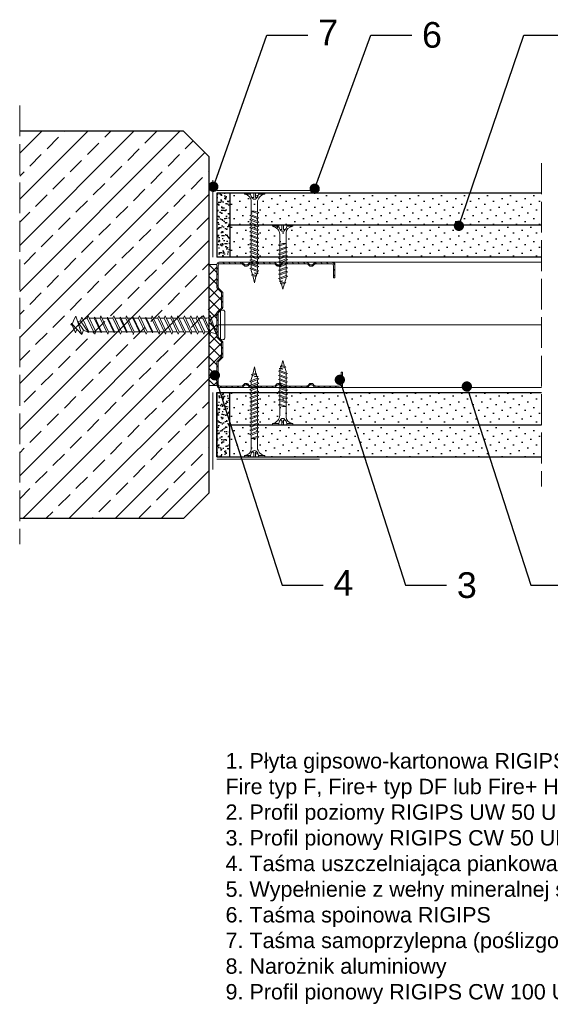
# Model space of a CAD drawing. Header units: millimetres. Extents: x 1720 to 3764, y 1191 to 1623.
# Tile 7 of 10: x 3276 to 3483, y 1191 to 1575. Entities that reach past the tile are written whole.
import ezdxf
from ezdxf import colors
from ezdxf.entities.mleader import LeaderData, LeaderLine
from ezdxf.math import Vec2, Vec3

# ---------------------------------------------------------------- set-up
doc = ezdxf.new("R2010")
doc.units = ezdxf.units.MM
doc.linetypes.add('ACAD_ISO02W100', pattern=[15, 12, -3])
for name, color, linetype, lineweight in [('_ISOVER WELNA', 7, 'BATTING', 9), ('_RIGIPS AKCESORIA', 7, 'Continuous', 18), ('_RIGIPS G-K', 7, 'Continuous', 25), ('_RIGIPS PROFIL', 7, 'Continuous', 18), ('OPISY', 7, 'Continuous', 9), ('PRZERYWANA', 7, 'ACAD_ISO02W100', 9)]:
    doc.layers.add(name, color=color, linetype=linetype, lineweight=lineweight)
doc.styles.get("Standard").update_dxf_attribs({"font": 'arial.ttf'})
doc.linetypes.add('BATTING', pattern='A,0.00254,-2.54,[134,ltypeshp.shx,S=2.54,R=0,X=-2.54,Y=0],-5.08,[134,ltypeshp.shx,S=2.54,R=180,X=2.54,Y=0],-2.54', length=10.16254)
pattern_1 = [(315, (1556.1775, 0.9), (3.367596, 1.122532), [0, -3.175])]
pattern_2 = [(315, (1556.1775, -0.9), (3.367596, 1.122532), [0, -3.175])]

# ---------------------------------------------------------------- blocks, each defined once
blk = doc.blocks.new('CW 50 ULTRASTIL')
h = blk.add_hatch()
h.set_pattern_fill('ANSI31', color=256, scale=0.5, style=0)
h.paths.add_polyline_path([(28.56, 40.65, -0.198912), (28.71, 41), (30.21, 42.51, 0.198912), (30.36, 42.86), (30.36, 48.45, 0.198912), (30.21, 48.8), (28.71, 50.31, -0.198912), (28.56, 50.66), (28.56, 59.85, -0.198912), (28.71, 60.2), (30.21, 61.71, 0.198912), (30.36, 62.06), (30.36, 67.65, 0.198912), (30.21, 68), (28.71, 69.51, -0.198912), (28.56, 69.86), (28.56, 78.31, -0.414214), (29.36, 79.11), (37.68, 79.11, -0.198912), (38.04, 78.96), (38.74, 78.25, 0.198912), (39.1, 78.11), (39.68, 78.11, 0.198912), (40.04, 78.25), (40.74, 78.96, -0.198912), (41.1, 79.11), (50.38, 79.11, -0.198912), (50.74, 78.96), (51.44, 78.25, 0.198912), (51.8, 78.11), (52.38, 78.11, 0.198912), (52.74, 78.25), (53.44, 78.96, -0.198912), (53.8, 79.11), (63.08, 79.11, -0.198912), (63.44, 78.96), (64.14, 78.25, 0.198912), (64.5, 78.11), (65.08, 78.11, 0.198912), (65.44, 78.25), (66.14, 78.96, -0.198912), (66.5, 79.11), (75.66, 79.11, -0.414214), (76.46, 78.31), (76.46, 73.66), (77.01, 73.66), (77.01, 78.86, 0.414214), (76.21, 79.66), (66.5, 79.66, 0.198912), (66.14, 79.51), (65.44, 78.8, -0.198912), (65.08, 78.66), (64.5, 78.66, -0.198912), (64.14, 78.8), (63.44, 79.51, 0.198912), (63.08, 79.66), (53.8, 79.66, 0.198912), (53.44, 79.51), (52.74, 78.8, -0.198912), (52.38, 78.66), (51.8, 78.66, -0.198912), (51.44, 78.8), (50.74, 79.51, 0.198912), (50.38, 79.66), (41.1, 79.66, 0.198912), (40.74, 79.51), (40.04, 78.8, -0.198912), (39.68, 78.66), (39.1, 78.66, -0.198912), (38.74, 78.8), (38.04, 79.51, 0.198912), (37.68, 79.66), (28.81, 79.66, 0.414214), (28.01, 78.86), (28.01, 69.86, 0.198912), (28.16, 69.51), (29.66, 68, -0.198912), (29.81, 67.65), (29.81, 62.06, -0.198912), (29.66, 61.71), (28.16, 60.2, 0.198912), (28.01, 59.85), (28.01, 50.66, 0.198912), (28.16, 50.31), (29.66, 48.8, -0.198912), (29.81, 48.45), (29.81, 42.86, -0.198912), (29.66, 42.51), (28.16, 41, 0.198912), (28.01, 40.65), (28.01, 31.66, 0.414214), (28.81, 30.86), (37.68, 30.86, 0.198912), (38.04, 31), (38.74, 31.71, -0.198912), (39.1, 31.86), (39.68, 31.86, -0.198912), (40.04, 31.71), (40.74, 31, 0.198912), (41.1, 30.86), (50.38, 30.86, 0.198912), (50.74, 31), (51.44, 31.71, -0.198912), (51.8, 31.86), (52.38, 31.86, -0.198912), (52.74, 31.71), (53.44, 31, 0.198912), (53.8, 30.86), (63.08, 30.86, 0.198912), (63.44, 31), (64.14, 31.71, -0.198912), (64.5, 31.86), (65.08, 31.86, -0.198912), (65.44, 31.71), (66.14, 31, 0.198912), (66.5, 30.86), (73.21, 30.86, 0.414214), (74.01, 31.66), (74.01, 36.86), (73.46, 36.86), (73.46, 32.21, -0.414214), (72.66, 31.41), (66.5, 31.41, -0.198912), (66.14, 31.55), (65.44, 32.26, 0.198912), (65.08, 32.41), (64.5, 32.41, 0.198912), (64.14, 32.26), (63.44, 31.55, -0.198912), (63.08, 31.41), (53.8, 31.41, -0.198912), (53.44, 31.55), (52.74, 32.26, 0.198912), (52.38, 32.41), (51.8, 32.41, 0.198912), (51.44, 32.26), (50.74, 31.55, -0.198912), (50.38, 31.41), (41.1, 31.41, -0.198912), (40.74, 31.55), (40.04, 32.26, 0.198912), (39.68, 32.41), (39.1, 32.41, 0.198912), (38.74, 32.26), (38.04, 31.55, -0.198912), (37.68, 31.41), (29.36, 31.41, -0.414214), (28.56, 32.21)])
at = {"layer": '_RIGIPS PROFIL'}
for p, q in [((28.01, 78.86), (28.01, 69.86)), ((28.56, 78.31), (28.56, 69.86)), ((37.68, 79.66), (28.81, 79.66)), ((37.68, 79.11), (29.36, 79.11)), ((38.04, 79.51), (38.74, 78.8)), ((38.04, 78.96), (38.74, 78.25)), ((39.68, 78.66), (39.1, 78.66)), ((39.68, 78.11), (39.1, 78.11)), ((40.74, 79.51), (40.04, 78.8)), ((40.74, 78.96), (40.04, 78.25)), ((50.38, 79.66), (41.1, 79.66)), ((50.38, 79.11), (41.1, 79.11)), ((50.74, 79.51), (51.44, 78.8)), ((50.74, 78.96), (51.44, 78.25)), ((52.38, 78.66), (51.8, 78.66)), ((52.38, 78.11), (51.8, 78.11)), ((53.44, 79.51), (52.74, 78.8)), ((53.44, 78.96), (52.74, 78.25)), ((53.8, 79.66), (63.08, 79.66)), ((53.8, 79.11), (63.08, 79.11)), ((63.44, 79.51), (64.14, 78.8)), ((63.44, 78.96), (64.14, 78.25)), ((65.08, 78.66), (64.5, 78.66)), ((65.08, 78.11), (64.5, 78.11)), ((66.14, 79.51), (65.44, 78.8)), ((66.14, 78.96), (65.44, 78.25)), ((76.21, 79.66), (66.5, 79.66)), ((75.66, 79.11), (66.5, 79.11)), ((76.46, 73.66), (76.46, 78.31)), ((77.01, 73.66), (77.01, 78.86)), ((76.46, 73.66), (77.01, 73.66)), ((29.66, 68), (28.16, 69.51)), ((30.21, 68), (28.71, 69.51)), ((29.81, 67.65), (29.81, 62.06)), ((30.36, 67.65), (30.36, 62.06)), ((29.66, 61.71), (28.16, 60.2)), ((30.21, 61.71), (28.71, 60.2)), ((28.01, 59.85), (28.01, 50.66)), ((28.56, 59.85), (28.56, 50.66)), ((29.66, 48.8), (28.16, 50.31)), ((30.21, 48.8), (28.71, 50.31)), ((29.81, 42.86), (29.81, 48.45)), ((30.36, 42.86), (30.36, 48.45)), ((29.66, 42.51), (28.16, 41)), ((30.21, 42.51), (28.71, 41)), ((28.01, 31.66), (28.01, 40.65)), ((28.56, 32.21), (28.56, 40.65)), ((73.46, 36.86), (73.46, 32.21)), ((73.46, 36.86), (74.01, 36.86)), ((74.01, 36.86), (74.01, 31.66)), ((37.68, 30.86), (28.81, 30.86)), ((37.68, 31.41), (29.36, 31.41)), ((38.04, 31.55), (38.74, 32.26)), ((38.04, 31), (38.74, 31.71)), ((39.68, 32.41), (39.1, 32.41)), ((39.68, 31.86), (39.1, 31.86)), ((40.74, 31.55), (40.04, 32.26)), ((40.74, 31), (40.04, 31.71)), ((50.38, 31.41), (41.1, 31.41)), ((50.38, 30.86), (41.1, 30.86)), ((50.74, 31.55), (51.44, 32.26)), ((50.74, 31), (51.44, 31.71)), ((52.38, 32.41), (51.8, 32.41)), ((52.38, 31.86), (51.8, 31.86)), ((53.44, 31.55), (52.74, 32.26)), ((53.44, 31), (52.74, 31.71)), ((53.8, 31.41), (63.08, 31.41)), ((53.8, 30.86), (63.08, 30.86)), ((63.44, 31.55), (64.14, 32.26)), ((63.44, 31), (64.14, 31.71)), ((65.08, 32.41), (64.5, 32.41)), ((65.08, 31.86), (64.5, 31.86)), ((66.14, 31.55), (65.44, 32.26)), ((66.14, 31), (65.44, 31.71)), ((72.66, 31.41), (66.5, 31.41)), ((73.21, 30.86), (66.5, 30.86))]:
    blk.add_line(p, q, dxfattribs=at)
for centre, radius, start, end in [((28.81, 78.86), 0.8, 90, 180), ((29.36, 78.31), 0.8, 90, 180), ((37.68, 79.16), 0.5, 45, 90), ((37.68, 78.61), 0.5, 45, 90), ((39.1, 79.16), 0.5, 225, 270), ((39.1, 78.61), 0.5, 225, 270), ((39.68, 79.16), 0.5, 270, 315), ((39.68, 78.61), 0.5, 270, 315), ((41.1, 79.16), 0.5, 90, 135), ((41.1, 78.61), 0.5, 90, 135), ((50.38, 79.16), 0.5, 45, 90), ((50.38, 78.61), 0.5, 45, 90), ((51.8, 79.16), 0.5, 225, 270), ((51.8, 78.61), 0.5, 225, 270), ((52.38, 79.16), 0.5, 270, 315), ((52.38, 78.61), 0.5, 270, 315), ((53.8, 79.16), 0.5, 90, 135), ((53.8, 78.61), 0.5, 90, 135), ((63.08, 79.16), 0.5, 45, 90), ((63.08, 78.61), 0.5, 45, 90), ((64.5, 79.16), 0.5, 225, 270), ((64.5, 78.61), 0.5, 225, 270), ((65.08, 79.16), 0.5, 270, 315), ((65.08, 78.61), 0.5, 270, 315), ((66.5, 79.16), 0.5, 90, 135), ((66.5, 78.61), 0.5, 90, 135), ((75.66, 78.31), 0.8, 0, 90), ((76.21, 78.86), 0.8, 0, 90), ((28.51, 69.86), 0.5, 180, 225), ((29.06, 69.86), 0.5, 180, 225), ((29.31, 67.65), 0.5, 0, 45), ((29.86, 67.65), 0.5, 0, 45), ((29.31, 62.06), 0.5, 315, 0), ((29.86, 62.06), 0.5, 315, 0), ((28.51, 59.85), 0.5, 135, 180), ((29.06, 59.85), 0.5, 135, 180), ((28.51, 50.66), 0.5, 180, 225), ((29.06, 50.66), 0.5, 180, 225), ((29.31, 48.45), 0.5, 0, 45), ((29.86, 48.45), 0.5, 0, 45), ((29.31, 42.86), 0.5, 315, 0), ((29.86, 42.86), 0.5, 315, 0), ((28.51, 40.65), 0.5, 135, 180), ((29.06, 40.65), 0.5, 135, 180), ((28.81, 31.66), 0.8, 180, 270), ((29.36, 32.21), 0.8, 180, 270), ((37.68, 31.91), 0.5, 270, 315), ((37.68, 31.36), 0.5, 270, 315), ((39.1, 31.91), 0.5, 90, 135), ((39.1, 31.36), 0.5, 90, 135), ((39.68, 31.91), 0.5, 45, 90), ((39.68, 31.36), 0.5, 45, 90), ((41.1, 31.91), 0.5, 225, 270), ((41.1, 31.36), 0.5, 225, 270), ((50.38, 31.91), 0.5, 270, 315), ((50.38, 31.36), 0.5, 270, 315), ((51.8, 31.91), 0.5, 90, 135), ((51.8, 31.36), 0.5, 90, 135), ((52.38, 31.91), 0.5, 45, 90), ((52.38, 31.36), 0.5, 45, 90), ((53.8, 31.91), 0.5, 225, 270), ((53.8, 31.36), 0.5, 225, 270), ((63.08, 31.91), 0.5, 270, 315), ((63.08, 31.36), 0.5, 270, 315), ((64.5, 31.91), 0.5, 90, 135), ((64.5, 31.36), 0.5, 90, 135), ((65.08, 31.91), 0.5, 45, 90), ((65.08, 31.36), 0.5, 45, 90), ((66.5, 31.91), 0.5, 225, 270), ((66.5, 31.36), 0.5, 225, 270), ((72.66, 32.21), 0.8, 270, 0), ((73.21, 31.66), 0.8, 270, 0)]:
    blk.add_arc(centre, radius, start, end, dxfattribs=at)
blk = doc.blocks.new('TN 25')
at = {"layer": '_RIGIPS AKCESORIA'}
for p, q in [((0, -0.84), (0, 7.16)), ((0, 7.16), (0.46, 7.16)), ((0.46, 4.78), (0, 4.78)), ((0.46, 7.16), (0.46, 4.78)), ((1.77, 3.5), (1.77, 4.2)), ((3.02, 4.46), (8.47, 4.46)), ((7.12, 4.46), (7.12, 3.18)), ((8.03, 2.01), (7.12, 4.46)), ((8.47, 4.46), (8.79, 5)), ((9.61, 1.51), (8.47, 4.46)), ((8.79, 5), (9.93, 2.01)), ((9, 4.46), (10.1, 4.46)), ((10.1, 4.46), (10.41, 5)), ((11.23, 1.51), (10.1, 4.46)), ((10.41, 5), (11.56, 2.01)), ((10.62, 4.46), (11.67, 4.46)), ((11.67, 4.46), (11.99, 5)), ((12.81, 1.51), (11.67, 4.46)), ((11.99, 5), (13.14, 2.01)), ((12.2, 4.46), (13.21, 4.46)), ((13.21, 4.46), (13.52, 5)), ((14.34, 1.51), (13.21, 4.46)), ((13.52, 5), (14.67, 2.01)), ((13.73, 4.46), (14.8, 4.46)), ((14.8, 4.46), (15.12, 5)), ((15.94, 1.51), (14.8, 4.46)), ((15.12, 5), (16.26, 2.01)), ((15.33, 4.46), (16.42, 4.46)), ((16.42, 4.46), (16.73, 5)), ((17.55, 1.51), (16.42, 4.46)), ((16.73, 5), (17.88, 2.01)), ((16.94, 4.46), (17.99, 4.46)), ((17.99, 4.46), (18.31, 5)), ((19.13, 1.51), (17.99, 4.46)), ((18.31, 5), (19.45, 2.01)), ((18.52, 4.46), (19.68, 4.46)), ((19.68, 4.46), (20, 5)), ((20.82, 1.51), (19.68, 4.46)), ((20, 5), (21.14, 2.01)), ((20.21, 4.46), (20.7, 4.46)), ((20.7, 4.46), (22.28, 3.98)), ((22.28, 3.98), (22.56, 4.37)), ((22.7, 2.36), (22.28, 3.98)), ((22.56, 4.37), (23.03, 2.71)), ((22.71, 3.85), (25, 3.24)), ((0, 3.5), (1.77, 3.5)), ((0, 2.83), (1.77, 2.83)), ((0.46, 1.64), (0, 1.64)), ((0.46, -0.84), (0.46, 1.64)), ((1.77, 2.83), (1.77, 2.18)), ((7.49, 2.01), (3.55, 2.01)), ((7.12, 3.18), (7.65, 1.53)), ((7.65, 1.53), (8.03, 2.01)), ((9.41, 2.01), (8.03, 2.01)), ((9.93, 2.01), (9.61, 1.51)), ((11.04, 2.01), (9.93, 2.01)), ((11.56, 2.01), (11.23, 1.51)), ((12.61, 2.01), (11.56, 2.01)), ((13.14, 2.01), (12.81, 1.51)), ((14.15, 2.01), (13.14, 2.01)), ((14.67, 2.01), (14.34, 1.51)), ((15.74, 2.01), (14.67, 2.01)), ((16.26, 2.01), (15.94, 1.51)), ((17.36, 2.01), (16.26, 2.01)), ((17.88, 2.01), (17.55, 1.51)), ((18.93, 2.01), (17.88, 2.01)), ((19.45, 2.01), (19.13, 1.51)), ((19.45, 2.01), (20.62, 2.01)), ((21.14, 2.01), (20.82, 1.51)), ((21.14, 2.01), (21.81, 2.12)), ((21.85, 1.83), (21.67, 3.28)), ((21.67, 3.28), (22.14, 2.4)), ((22.14, 2.4), (21.85, 1.83)), ((22.7, 2.36), (22.14, 2.4)), ((23.03, 2.71), (22.7, 2.36)), ((25, 3.24), (23.03, 2.71)), ((0, -0.84), (0.46, -0.84))]:
    blk.add_line(p, q, dxfattribs=at)
for centre, major_axis, ratio, start_param, end_param in [((3.09, 7.67), (0.17, 3.2), 0.826134, 1.773653, 3.180586), ((-0.04, 0.9), (0, 3.93), 0.848176, -0.720942, -0.151112), ((1.66, 3.18), (0, 0.895), 0.848176, -1.552777, -0.720942), ((3.37, -1.57), (0.28, 3.57), 0.832181, 0.035984, 1.430787), ((-2.73, 15.91), (0, 14.76), 0.848176, 3.399396, 3.475072), ((0.59, 4.62), (0, 2.81), 0.848176, 3.475072, 3.862535), ((1.66, 3.18), (0, 0.895), 0.848176, 3.862535, 4.730408)]:
    blk.add_ellipse(centre, major_axis=major_axis, ratio=ratio, start_param=start_param, end_param=end_param, dxfattribs=at)
blk = doc.blocks.new('TN 35')
at = {"layer": '_RIGIPS AKCESORIA'}
for p, q in [((0, -0.84), (0, 7.16)), ((0, 7.16), (0.46, 7.16)), ((0.46, 4.78), (0, 4.78)), ((0.46, 7.16), (0.46, 4.78)), ((1.77, 3.5), (1.77, 4.2)), ((3.02, 4.46), (8.47, 4.46)), ((7.12, 4.46), (7.12, 3.18)), ((8.03, 2.01), (7.12, 4.46)), ((8.47, 4.46), (8.79, 5)), ((9.61, 1.51), (8.47, 4.46)), ((8.79, 5), (9.93, 2.01)), ((9, 4.46), (10.1, 4.46)), ((10.1, 4.46), (10.41, 5)), ((11.23, 1.51), (10.1, 4.46)), ((10.41, 5), (11.56, 2.01)), ((10.62, 4.46), (11.67, 4.46)), ((11.67, 4.46), (11.99, 5)), ((12.81, 1.51), (11.67, 4.46)), ((11.99, 5), (13.14, 2.01)), ((12.2, 4.46), (13.21, 4.46)), ((13.21, 4.46), (13.52, 5)), ((14.34, 1.51), (13.21, 4.46)), ((13.52, 5), (14.67, 2.01)), ((13.73, 4.46), (14.8, 4.46)), ((14.8, 4.46), (15.12, 5)), ((15.94, 1.51), (14.8, 4.46)), ((15.12, 5), (16.26, 2.01)), ((15.33, 4.46), (16.42, 4.46)), ((16.42, 4.46), (16.73, 5)), ((17.55, 1.51), (16.42, 4.46)), ((16.73, 5), (17.88, 2.01)), ((16.94, 4.46), (17.99, 4.46)), ((17.99, 4.46), (18.31, 5)), ((19.13, 1.51), (17.99, 4.46)), ((18.31, 5), (19.45, 2.01)), ((18.52, 4.46), (19.57, 4.46)), ((19.57, 4.46), (19.88, 5)), ((20.7, 1.51), (19.57, 4.46)), ((19.88, 5), (21.03, 2.01)), ((20.09, 4.46), (21.14, 4.46)), ((21.14, 4.46), (21.46, 5)), ((22.28, 1.51), (21.14, 4.46)), ((21.46, 5), (22.6, 2.01)), ((21.67, 4.46), (22.72, 4.46)), ((22.72, 4.46), (23.03, 5)), ((23.85, 1.51), (22.72, 4.46)), ((23.03, 5), (24.18, 2.01)), ((23.24, 4.46), (24.29, 4.46)), ((24.29, 4.46), (24.61, 5)), ((25.43, 1.51), (24.29, 4.46)), ((24.61, 5), (25.75, 2.01)), ((24.81, 4.46), (25.87, 4.46)), ((25.87, 4.46), (26.18, 5)), ((27, 1.51), (25.87, 4.46)), ((26.18, 5), (27.33, 2.01)), ((26.39, 4.46), (27.44, 4.46)), ((27.44, 4.46), (27.76, 5)), ((28.58, 1.51), (27.44, 4.46)), ((27.76, 5), (28.9, 2.01)), ((27.96, 4.46), (29.13, 4.46)), ((29.13, 4.46), (29.45, 5)), ((30.27, 1.51), (29.13, 4.46)), ((29.45, 5), (30.59, 2.01)), ((29.65, 4.46), (30.15, 4.46)), ((30.15, 4.46), (31.73, 3.98)), ((31.73, 3.98), (32.01, 4.37)), ((32.15, 2.36), (31.73, 3.98)), ((32.01, 4.37), (32.48, 2.71)), ((32.16, 3.85), (35, 3.24)), ((0, 3.5), (1.77, 3.5)), ((0, 2.83), (1.77, 2.83)), ((0.46, 1.64), (0, 1.64)), ((0.46, -0.84), (0.46, 1.64)), ((1.77, 2.83), (1.77, 2.18)), ((7.49, 2.01), (3.55, 2.01)), ((7.12, 3.18), (7.65, 1.53)), ((7.65, 1.53), (8.03, 2.01)), ((9.41, 2.01), (8.03, 2.01)), ((9.93, 2.01), (9.61, 1.51)), ((11.04, 2.01), (9.93, 2.01)), ((11.56, 2.01), (11.23, 1.51)), ((12.61, 2.01), (11.56, 2.01)), ((13.14, 2.01), (12.81, 1.51)), ((14.15, 2.01), (13.14, 2.01)), ((14.67, 2.01), (14.34, 1.51)), ((15.74, 2.01), (14.67, 2.01)), ((16.26, 2.01), (15.94, 1.51)), ((17.36, 2.01), (16.26, 2.01)), ((17.88, 2.01), (17.55, 1.51)), ((18.93, 2.01), (17.84, 2.01)), ((19.45, 2.01), (19.13, 1.51)), ((20.51, 2.01), (19.41, 2.01)), ((21.03, 2.01), (20.7, 1.51)), ((22.08, 2.01), (20.99, 2.01)), ((22.6, 2.01), (22.28, 1.51)), ((23.66, 2.01), (22.56, 2.01)), ((24.18, 2.01), (23.85, 1.51)), ((25.23, 2.01), (24.14, 2.01)), ((25.75, 2.01), (25.43, 1.51)), ((26.81, 2.01), (25.71, 2.01)), ((27.33, 2.01), (27, 1.51)), ((28.38, 2.01), (27.33, 2.01)), ((28.9, 2.01), (28.58, 1.51)), ((28.9, 2.01), (30.07, 2.01)), ((30.59, 2.01), (30.27, 1.51)), ((30.59, 2.01), (31.26, 2.12)), ((31.3, 1.83), (31.12, 3.28)), ((31.12, 3.28), (31.59, 2.4)), ((31.59, 2.4), (31.3, 1.83)), ((32.15, 2.36), (31.59, 2.4)), ((32.48, 2.71), (32.15, 2.36)), ((35, 3.24), (32.48, 2.71)), ((0, -0.84), (0.46, -0.84))]:
    blk.add_line(p, q, dxfattribs=at)
for centre, major_axis, ratio, start_param, end_param in [((3.09, 7.67), (0.17, 3.2), 0.826134, 1.773653, 3.180586), ((-0.04, 0.9), (0, 3.93), 0.848176, -0.720942, -0.151112), ((1.66, 3.18), (0, 0.895), 0.848176, -1.552777, -0.720942), ((3.37, -1.57), (0.28, 3.57), 0.832181, 0.035984, 1.430787), ((-2.73, 15.91), (0, 14.76), 0.848176, 3.399396, 3.475072), ((0.59, 4.62), (0, 2.81), 0.848176, 3.475072, 3.862535), ((1.66, 3.18), (0, 0.895), 0.848176, 3.862535, 4.730408)]:
    blk.add_ellipse(centre, major_axis=major_axis, ratio=ratio, start_param=start_param, end_param=end_param, dxfattribs=at)
blk = doc.blocks.new('kolek beton 65')
at = {"layer": '_RIGIPS AKCESORIA'}
for p, q in [((-68.91, -931.37), (-69.76, -932.23)), ((-69.76, -932.23), (-69.76, -941.73)), ((-67.81, -931.28), (-68.91, -931.37)), ((-68.91, -942.59), (-68.91, -931.37)), ((-67.26, -942.18), (-67.26, -931.78)), ((-126.91, -936.37), (-127.26, -936.98)), ((-125.41, -940.08), (-126.91, -936.37)), ((-125.96, -934.72), (-126.69, -936.74)), ((-125.3, -933.58), (-125.96, -934.72)), ((-122.91, -940.73), (-125.3, -933.58)), ((-123.47, -935.41), (-124.54, -935.85)), ((-122.3, -939.04), (-124.54, -935.85)), ((-122.93, -933.94), (-123.47, -935.41)), ((-123.47, -935.41), (-120.37, -939.96)), ((-120.25, -939.63), (-122.93, -933.94)), ((-120.86, -934.33), (-122.44, -934.98)), ((-120.81, -934.33), (-120.86, -934.33)), ((-120.48, -933.42), (-120.81, -934.33)), ((-117.85, -940.54), (-120.81, -934.33)), ((-117.51, -939.63), (-120.48, -933.42)), ((-118.08, -934.33), (-120.05, -934.33)), ((-117.93, -933.94), (-118.08, -934.33)), ((-118.08, -934.33), (-115.39, -940.02)), ((-115.25, -939.63), (-117.93, -933.94)), ((-115.81, -934.33), (-117.73, -934.33)), ((-115.48, -933.42), (-115.81, -934.33)), ((-112.85, -940.54), (-115.81, -934.33)), ((-112.51, -939.63), (-115.48, -933.42)), ((-113.08, -934.33), (-115.05, -934.33)), ((-112.93, -933.94), (-113.08, -934.33)), ((-113.08, -934.33), (-110.39, -940.02)), ((-110.25, -939.63), (-112.93, -933.94)), ((-110.81, -934.33), (-112.73, -934.33)), ((-110.48, -933.42), (-110.81, -934.33)), ((-110.48, -933.42), (-110.81, -934.33)), ((-108.28, -939.63), (-110.81, -934.33)), ((-107.85, -940.54), (-110.81, -934.33)), ((-107.51, -939.63), (-110.48, -933.42)), ((-108.08, -934.33), (-110.05, -934.33)), ((-107.51, -939.63), (-110.05, -934.33)), ((-107.93, -933.94), (-108.08, -934.33)), ((-108.08, -934.33), (-105.39, -940.02)), ((-105.25, -939.63), (-107.93, -933.94)), ((-105.81, -934.33), (-107.73, -934.33)), ((-105.48, -933.42), (-105.81, -934.33)), ((-102.85, -940.54), (-105.81, -934.33)), ((-102.51, -939.63), (-105.48, -933.42)), ((-103.08, -934.33), (-105.05, -934.33)), ((-102.93, -933.94), (-103.08, -934.33)), ((-103.08, -934.33), (-100.39, -940.02)), ((-100.25, -939.63), (-102.93, -933.94)), ((-100.81, -934.33), (-102.73, -934.33)), ((-100.48, -933.42), (-100.81, -934.33)), ((-97.85, -940.54), (-100.81, -934.33)), ((-97.51, -939.63), (-100.48, -933.42)), ((-98.08, -934.33), (-100.05, -934.33)), ((-97.93, -933.94), (-98.08, -934.33)), ((-98.08, -934.33), (-95.39, -940.02)), ((-95.25, -939.63), (-97.93, -933.94)), ((-95.81, -934.33), (-97.73, -934.33)), ((-95.48, -933.42), (-95.81, -934.33)), ((-92.85, -940.54), (-95.81, -934.33)), ((-92.51, -939.63), (-95.48, -933.42)), ((-93.31, -934.33), (-95.05, -934.33)), ((-92.98, -933.42), (-93.31, -934.33)), ((-90.35, -940.54), (-93.31, -934.33)), ((-90.01, -939.63), (-92.98, -933.42)), ((-90.81, -934.33), (-92.55, -934.33)), ((-90.48, -933.42), (-90.81, -934.33)), ((-87.85, -940.54), (-90.81, -934.33)), ((-87.51, -939.63), (-90.48, -933.42)), ((-88.31, -934.33), (-90.05, -934.33)), ((-87.98, -933.42), (-88.31, -934.33)), ((-85.35, -940.54), (-88.31, -934.33)), ((-85.01, -939.63), (-87.98, -933.42)), ((-85.81, -934.33), (-87.55, -934.33)), ((-85.48, -933.42), (-85.81, -934.33)), ((-82.85, -940.54), (-85.81, -934.33)), ((-82.51, -939.63), (-85.48, -933.42)), ((-83.31, -934.33), (-85.05, -934.33)), ((-82.98, -933.42), (-83.31, -934.33)), ((-80.35, -940.54), (-83.31, -934.33)), ((-80.01, -939.63), (-82.98, -933.42)), ((-80.81, -934.33), (-82.55, -934.33)), ((-80.48, -933.42), (-80.81, -934.33)), ((-77.85, -940.54), (-80.81, -934.33)), ((-77.51, -939.63), (-80.48, -933.42)), ((-80.05, -934.33), (-78.31, -934.33)), ((-77.98, -933.42), (-78.31, -934.33)), ((-75.35, -940.54), (-78.31, -934.33)), ((-75.01, -939.63), (-77.98, -933.42)), ((-75.81, -934.33), (-77.55, -934.33)), ((-75.47, -933.37), (-75.81, -934.33)), ((-72.85, -940.54), (-75.81, -934.33)), ((-75.47, -933.37), (-72.61, -939.89)), ((-72.91, -933.23), (-73.27, -934.2)), ((-73.27, -934.2), (-70.43, -940.67)), ((-70.43, -940.67), (-72.91, -933.23)), ((-126.9, -936.83), (-127.26, -936.98)), ((-126.72, -937.2), (-127.26, -936.98)), ((-127.02, -936.57), (-125.7, -939.37)), ((-126.69, -936.74), (-126.75, -936.77)), ((-126.69, -936.74), (-122.91, -940.73)), ((-124.89, -938.64), (-125.41, -940.08)), ((-122.3, -939.04), (-122.91, -940.73)), ((-120.86, -939.63), (-122.3, -939.04)), ((-120.6, -939.63), (-120.86, -939.63)), ((-120.25, -939.63), (-120.37, -939.96)), ((-118.28, -939.63), (-120.25, -939.63)), ((-117.51, -939.63), (-117.85, -940.54)), ((-115.58, -939.63), (-117.51, -939.63)), ((-115.25, -939.63), (-115.39, -940.02)), ((-113.28, -939.63), (-115.25, -939.63)), ((-112.51, -939.63), (-112.85, -940.54)), ((-110.6, -939.63), (-112.51, -939.63)), ((-110.25, -939.63), (-110.39, -940.02)), ((-108.28, -939.63), (-110.25, -939.63)), ((-107.51, -939.63), (-107.85, -940.54)), ((-107.51, -939.63), (-107.85, -940.54)), ((-105.6, -939.63), (-107.51, -939.63)), ((-105.25, -939.63), (-105.39, -940.02)), ((-103.28, -939.63), (-105.25, -939.63)), ((-102.51, -939.63), (-102.91, -940.73)), ((-100.6, -939.63), (-102.51, -939.63)), ((-100.25, -939.63), (-100.41, -940.08)), ((-98.28, -939.63), (-100.25, -939.63)), ((-97.51, -939.63), (-97.85, -940.54)), ((-95.6, -939.63), (-97.51, -939.63)), ((-95.25, -939.63), (-95.39, -940.02)), ((-93.28, -939.63), (-95.25, -939.63)), ((-92.51, -939.63), (-92.85, -940.54)), ((-90.78, -939.63), (-92.51, -939.63)), ((-90.01, -939.63), (-90.35, -940.54)), ((-88.28, -939.63), (-90.01, -939.63)), ((-87.51, -939.63), (-87.85, -940.54)), ((-85.78, -939.63), (-87.51, -939.63)), ((-85.01, -939.63), (-85.35, -940.54)), ((-83.28, -939.63), (-85.01, -939.63)), ((-82.51, -939.63), (-82.85, -940.54)), ((-80.78, -939.63), (-82.51, -939.63)), ((-80.01, -939.63), (-80.35, -940.54)), ((-78.28, -939.63), (-80.01, -939.63)), ((-77.51, -939.63), (-77.85, -940.54)), ((-77.51, -939.63), (-75.78, -939.63)), ((-75.01, -939.63), (-75.35, -940.54)), ((-72.61, -939.89), (-72.85, -940.54)), ((-68.91, -942.59), (-69.76, -941.73)), ((-67.81, -942.68), (-68.91, -942.59))]:
    blk.add_line(p, q, dxfattribs=at)
for centre, radius, start, end in [((-70.76, -932.33), 1, 297.387, 0.1192), ((-67.76, -931.78), 0.5, 0, 95), ((-74.88, -924.33), 10, 269.0428, 279.2887), ((-74.88, -924.33), 10, 282.9916, 297.2521), ((-74.88, -949.63), 10, 80.5289, 90.7633), ((-74.88, -949.63), 10, 62.7479, 76.8682), ((-70.76, -941.63), 1, 359.8807, 62.6128), ((-67.76, -942.18), 0.5, 265, 360)]:
    blk.add_arc(centre, radius, start, end, dxfattribs=at)
blk = doc.blocks.new('_Dot')
at = {"color": 0, "linetype": 'ByBlock', "lineweight": -2}
blk.add_line((-0.5, 0), (-1, 0), dxfattribs=at)
at = {"color": 0, "linetype": 'ByBlock', "const_width": 0.5}
blk.add_lwpolyline([(-0.25, 0, 1), (0.25, 0, 1)], format="xyb", close=True, dxfattribs=at)

msp = doc.modelspace()

# ---------------------------------------------------------------- hatches: boundary and pattern name
h = msp.add_hatch()
h.set_pattern_fill('ANSI33', color=256, scale=2, style=0)
h.set_pattern_definition([(45, (1556.178, 0), (-8.980256, 8.980256), []), (45, (1565.158, 0), (-8.980256, 8.980256), [6.35, -3.175])])
h.paths.add_polyline_path([(3350.31, 1521.28), (3340.31, 1531.28), (3276.45, 1531.28), (3276.45, 1380.28), (3340.31, 1380.28), (3350.31, 1390.28)])
at = {"layer": '_RIGIPS AKCESORIA'}
h = msp.add_hatch(dxfattribs=at)
h.set_pattern_fill('ANSI37', color=256, style=0)
h.set_pattern_definition([(45, (1556.1775, 0), (-2.245064, 2.245064), []), (135, (1556.1775, 0), (-2.245064, -2.245064), [])])
h.paths.add_polyline_path([(3353.31, 1460.37, -0.198912), (3353.45, 1460.72), (3354.96, 1462.23, 0.198912), (3355.11, 1462.58), (3355.11, 1468.17, 0.198912), (3354.96, 1468.52), (3353.45, 1470.03, -0.198912), (3353.31, 1470.38), (3353.31, 1479.38), (3350.31, 1479.38), (3350.31, 1432.18), (3353.31, 1432.18), (3353.31, 1441.17, -0.198912), (3353.45, 1441.52), (3354.96, 1443.03, 0.198912), (3355.11, 1443.38), (3355.11, 1448.97, 0.198912), (3354.96, 1449.32), (3353.45, 1450.83, -0.198912), (3353.31, 1451.18)])
at = {"layer": '_RIGIPS G-K'}
h = msp.add_hatch(dxfattribs=at)
h.set_pattern_fill('AR-SAND', color=256, scale=0.05, style=0)
h.set_pattern_definition([(37.5, (1556.1775, 0.9), (-0.0800016, 2.4470662), [0, -1.9304, 0, -2.159, 0, -2.06375]), (7.5, (1556.1775, 0.9), (2.2476164, 3.5841255), [0, -1.0414, 0, -1.7399, 0, -0.66675]), (327.5, (1554.6154, 0.9), (3.9549619, 0.007186), [0, -0.635, 0, -2.286, 0, -2.9845]), (317.5, (1554.6154, 0.9), (3.8177823, 1.1146466), [0, -0.3175, 0, -1.4986, 0, -1.7145])])
h.paths.add_polyline_path([(3358.31, 1507.18), (3353.31, 1507.18), (3353.31, 1482.18), (3358.31, 1482.18)])
h = msp.add_hatch(dxfattribs=at)
h.set_pattern_fill('DOTS', color=256, scale=2, angle=315, style=0)
h.set_pattern_definition(pattern_1)
h.paths.add_polyline_path([(3479.81, 1507.18), (3358.31, 1507.18), (3358.31, 1494.68), (3479.81, 1494.68)])
h.paths.add_polyline_path([(3613.31, 1494.68), (3613.31, 1507.18), (3486.81, 1507.18), (3486.81, 1494.68)])
h = msp.add_hatch(dxfattribs=at)
h.set_pattern_fill('DOTS', color=256, scale=2, angle=315, style=0)
h.set_pattern_definition(pattern_1)
h.paths.add_polyline_path([(3479.81, 1494.68), (3358.31, 1494.68), (3358.31, 1482.18), (3479.81, 1482.18)])
h.paths.add_polyline_path([(3613.31, 1482.18), (3613.31, 1494.68), (3486.81, 1494.68), (3486.81, 1482.18)])
h = msp.add_hatch(dxfattribs=at)
h.set_pattern_fill('AR-SAND', color=256, scale=0.05, style=0)
h.set_pattern_definition([(322.5, (1556.1775, 2910.6507), (-0.0800016, -2.4470662), [0, -1.9304, 0, -2.159, 0, -2.06375]), (352.5, (1556.1775, 2910.6507), (2.2476164, -3.5841255), [0, -1.0414, 0, -1.7399, 0, -0.66675]), (32.5, (1554.6154, 2910.6507), (3.9549619, -0.007186), [0, -0.635, 0, -2.286, 0, -2.9845]), (42.5, (1554.6154, 2910.6507), (3.8177823, -1.1146466), [0, -0.3175, 0, -1.4986, 0, -1.7145])])
h.paths.add_polyline_path([(3358.31, 1404.38), (3353.31, 1404.38), (3353.31, 1429.38), (3358.31, 1429.38)])
h = msp.add_hatch(dxfattribs=at)
h.set_pattern_fill('DOTS', color=256, scale=2, angle=315, style=0)
h.set_pattern_definition(pattern_2)
h.paths.add_polyline_path([(3479.81, 1429.38), (3358.31, 1429.38), (3358.31, 1416.88), (3479.81, 1416.88)])
h.paths.add_polyline_path([(3613.31, 1416.88), (3613.31, 1429.38), (3486.81, 1429.38), (3486.81, 1416.88)])
h = msp.add_hatch(dxfattribs=at)
h.set_pattern_fill('DOTS', color=256, scale=2, angle=315, style=0)
h.set_pattern_definition(pattern_2)
h.paths.add_polyline_path([(3479.81, 1416.88), (3358.31, 1416.88), (3358.31, 1404.38), (3479.81, 1404.38)])
h.paths.add_polyline_path([(3613.31, 1404.38), (3613.31, 1416.88), (3486.81, 1416.88), (3486.81, 1404.38)])

# ---------------------------------------------------------------- linework, layer by layer
msp.add_line((3350.31, 1390.28), (3350.31, 1521.28))
at = {"layer": '_ISOVER WELNA', "ltscale": 2.4}
msp.add_line((3479.81, 1455.78), (3353.86, 1455.78), dxfattribs=at)
at = {"layer": '_RIGIPS AKCESORIA'}
for p, q in [((3351.81, 1482.18), (3351.81, 1512.18)), ((3353.31, 1508.18), (3393.31, 1508.18)), ((3353.31, 1479.38), (3350.31, 1479.38)), ((3353.31, 1432.18), (3350.31, 1432.18)), ((3351.81, 1429.38), (3351.81, 1399.38)), ((3353.31, 1403.38), (3393.31, 1403.38))]:
    msp.add_line(p, q, dxfattribs=at)
at = {"layer": '_RIGIPS G-K'}
for p, q in [((3340.31, 1531.28), (3276.45, 1531.28)), ((3340.31, 1531.28), (3350.31, 1521.28)), ((3479.81, 1507.18), (3353.31, 1507.18)), ((3353.31, 1507.18), (3353.31, 1482.18)), ((3358.31, 1507.18), (3358.31, 1482.18)), ((3479.81, 1494.68), (3358.31, 1494.68)), ((3479.81, 1482.18), (3353.31, 1482.18)), ((3350.31, 1417.78), (3350.31, 1430.28)), ((3353.31, 1429.38), (3479.81, 1429.38)), ((3353.31, 1429.38), (3353.31, 1404.38)), ((3353.31, 1404.38), (3353.31, 1429.38)), ((3358.31, 1404.38), (3358.31, 1429.38)), ((3358.31, 1416.88), (3479.81, 1416.88)), ((3353.31, 1404.38), (3479.81, 1404.38)), ((3350.31, 1390.28), (3340.31, 1380.28)), ((3340.31, 1380.28), (3276.45, 1380.28))]:
    msp.add_line(p, q, dxfattribs=at)
at = {"layer": '_RIGIPS PROFIL'}
for p, q in [((3354.11, 1480.18), (3479.81, 1480.18)), ((3354.11, 1431.38), (3479.81, 1431.38))]:
    msp.add_line(p, q, dxfattribs=at)
at = {"layer": 'PRZERYWANA'}
for p, q in [((3276.45, 1541.28), (3276.45, 1370.28)), ((3479.81, 1518.78), (3479.81, 1392.78))]:
    msp.add_line(p, q, dxfattribs=at)

# ---------------------------------------------------------------- block references
at = {"layer": '_RIGIPS AKCESORIA', "xscale": -1}
for name, p, rotation in [('TN 35', (3371.19, 1507.18), 90), ('TN 25', (3375.81, 1416.88), 270)]:
    msp.add_blockref(name, p, dxfattribs=dict(at, rotation=rotation))
at = {"layer": '_RIGIPS AKCESORIA'}
for name, p, rotation in [('TN 25', (3375.81, 1494.68), 270), ('TN 35', (3371.19, 1404.38), 90)]:
    msp.add_blockref(name, p, dxfattribs=dict(at, rotation=rotation))
msp.add_blockref('kolek beton 65', (3423.62, 2392.76), dxfattribs=at)
at = {"layer": '_RIGIPS PROFIL', "xscale": -1, "rotation": 180}
msp.add_blockref('CW 50 ULTRASTIL', (3325.3, 1511.03), dxfattribs=at)

# ---------------------------------------------------------------- texts
at = {"insert": (3356.7, 1288.85), "char_height": 6, "width": 262.6351, "attachment_point": 1}
msp.add_mtext('1. Płyta gipsowo-kartonowa RIGIPS PRO (4PRO) typ A, Hydro typ H2, Fire typ F, Fire+ typ DF lub Fire+ Hydro typ DFH2\\P2. Profil poziomy RIGIPS UW 50 ULTRASTIL\\P3. Profil pionowy RIGIPS CW 50 ULTRASTIL\\P4. Taśma uszczelniająca piankowa RIGIPS\\P5. Wypełnienie z wełny mineralnej szklanej lub skalnej\\P6. Taśma spoinowa RIGIPS\\P7. Taśma samoprzylepna (poślizgowa)\\P8. Narożnik aluminiowy\\P9. Profil pionowy RIGIPS CW 100 ULTRASTIL', dxfattribs=at)

# ---------------------------------------------------------------- leaders
at = {"layer": 'OPISY'}
ml = msp.add_multileader_mtext('Standard', dxfattribs=at)
ml.set_content('7', color=256)
ml.set_leader_properties()
ml.set_arrow_properties(name='DOT')
ml.build(insert=Vec2(0, 0))
ctx = ml.context
ctx.base_point, ctx.char_height, ctx.landing_gap_size, ctx.plane_origin = Vec3(3388.82, 1568.75), 10, 4, Vec3(3196.24, 1712.41)
notes = []
notes.append((ctx, [(0, (1, 1, 0), (3372.82, 1568.75), (1, 0), 16, [(0, [(3351.93, 1509.63)], 0, [])])]))
ctx.mtext.insert, ctx.mtext.flow_direction = Vec3(3392.82, 1574.75), 5
ml = msp.add_multileader_mtext('Standard', dxfattribs=at)
ml.set_content('6', color=256)
ml.set_leader_properties()
ml.set_arrow_properties(name='DOT')
ml.build(insert=Vec2(0, 0))
ctx = ml.context
ctx.base_point, ctx.char_height, ctx.landing_gap_size, ctx.plane_origin = Vec3(3429.29, 1568.75), 10, 4, Vec3(3236.7, 1712.41)
notes.append((ctx, [(0, (1, 1, 0), (3413.29, 1568.75), (1, 0), 16, [(0, [(3391.43, 1508.85)], 0, [])])]))
ctx.mtext.insert, ctx.mtext.flow_direction = Vec3(3433.29, 1573.83), 5
ml = msp.add_multileader_mtext('Standard', dxfattribs=at)
ml.set_content('1', color=256)
ml.set_leader_properties()
ml.set_arrow_properties(name='DOT')
ml.build(insert=Vec2(0, 0))
ctx = ml.context
ctx.base_point, ctx.char_height, ctx.landing_gap_size, ctx.plane_origin = Vec3(3489.03, 1568.75), 10, 4, Vec3(3296.45, 1712.41)
notes.append((ctx, [(0, (1, 1, 0), (3473.03, 1568.75), (1, 0), 16, [(0, [(3447.68, 1494.39)], 0, [])])]))
ctx.mtext.insert, ctx.mtext.flow_direction = Vec3(3493.03, 1574.75), 5
ml = msp.add_multileader_mtext('Standard', dxfattribs=at)
ml.set_content('4', color=256)
ml.set_leader_properties()
ml.set_arrow_properties(name='DOT')
ml.build(insert=Vec2(0, 0))
ctx = ml.context
ctx.base_point, ctx.char_height, ctx.landing_gap_size, ctx.plane_origin = Vec3(3394.74, 1354.26), 10, 4, Vec3(3202.16, 1210.6)
notes.append((ctx, [(0, (1, 1, 0), (3378.74, 1354.26), (1, 0), 16, [(0, [(3352.54, 1436.13)], 0, [])])]))
ctx.mtext.insert, ctx.mtext.flow_direction = Vec3(3398.74, 1360.26), 5
ml = msp.add_multileader_mtext('Standard', dxfattribs=at)
ml.set_content('3', color=256)
ml.set_leader_properties()
ml.set_arrow_properties(name='DOT')
ml.build(insert=Vec2(0, 0))
ctx = ml.context
ctx.base_point, ctx.char_height, ctx.landing_gap_size, ctx.plane_origin = Vec3(3442.88, 1354.26), 10, 4, Vec3(3250.3, 1210.6)
notes.append((ctx, [(0, (1, 1, 0), (3426.88, 1354.26), (1, 0), 16, [(0, [(3401.25, 1434.37)], 0, [])])]))
ctx.mtext.insert, ctx.mtext.flow_direction = Vec3(3446.88, 1359.35), 5
ml = msp.add_multileader_mtext('Standard', dxfattribs=at)
ml.set_content('2', color=256)
ml.set_leader_properties()
ml.set_arrow_properties(name='DOT')
ml.build(insert=Vec2(0, 0))
ctx = ml.context
ctx.base_point, ctx.char_height, ctx.landing_gap_size, ctx.plane_origin = Vec3(3491.76, 1354.26), 10, 4, Vec3(3299.17, 1210.6)
notes.append((ctx, [(0, (1, 1, 0), (3475.76, 1354.26), (1, 0), 16, [(0, [(3450.76, 1431.77)], 0, [])])]))
ctx.mtext.insert, ctx.mtext.flow_direction = Vec3(3495.76, 1360.26), 5
for ctx, leaders in notes:
    for number, flags, end, landing, length, lines in leaders:
        leader = LeaderData()
        leader.index, (leader.has_last_leader_line, leader.has_dogleg_vector, leader.attachment_direction) = number, flags
        leader.last_leader_point, leader.dogleg_vector, leader.dogleg_length = Vec3(end), Vec3(landing), length
        for number, points, colour, breaks in lines:
            line = LeaderLine()
            line.index, line.vertices, line.color, line.breaks = number, Vec3.list(points), colors.encode_raw_color(colour), breaks
            leader.lines.append(line)
        ctx.leaders.append(leader)

doc.saveas('drawing.dxf')
